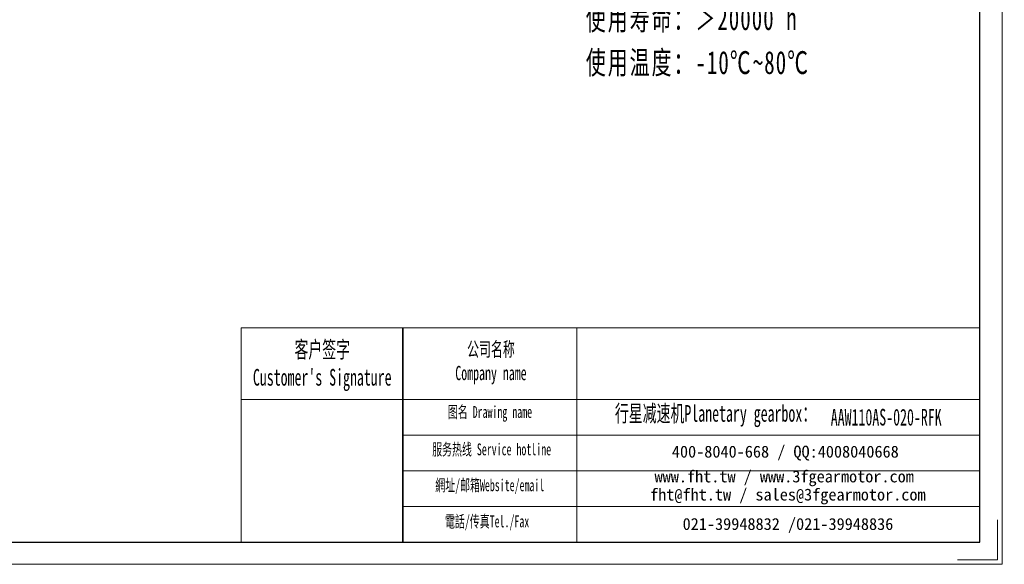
# Model space of a CAD drawing. Header units: millimetres. Extents: x -510 to 252, y -139 to 418.
# Tile 2 of 6: x -148 to 252, y -139 to 83. Entities that reach past the tile are written whole.
import ezdxf

# ---------------------------------------------------------------- set-up
doc = ezdxf.new("R2010")
doc.units = ezdxf.units.MM
doc.layers.get('0').update_dxf_attribs({"lineweight": 35})
for name, color, linetype, lineweight in [('7标注层', 4, 'Continuous', 18), ('SLD-0', 7, 'Continuous', 18), ('图框_外框线', 7, 'Continuous', 18), ('尺寸线层', 3, 'Continuous', 18)]:
    doc.layers.add(name, color=color, linetype=linetype, lineweight=lineweight)
doc.styles.add('SLDTEXTSTYLE4', font='txt', dxfattribs={"width": 0.611111})
doc.styles.add('标准', font='txt', dxfattribs={"width": 0.667})

msp = doc.modelspace()

# ---------------------------------------------------------------- linework, layer by layer
msp.add_line((7.833, -42.5481), (7.833, -129.5453))
at = {"layer": '7标注层', "color": 0}
msp.add_line((-57.7928, -42.5481), (-57.7928, -129.5304), dxfattribs=at)
at = {"layer": '图框_外框线'}
for p, q in [((-57.7928, -42.5481), (7.833, -42.5481)), ((7.833, -42.5481), (7.833, -129.5304)), ((7.833, -42.5481), (242.136, -42.5481)), ((78.5404, -42.5481), (78.5404, -129.5304)), ((-57.7928, -71.5742), (7.833, -71.5742)), ((7.833, -71.5742), (242.136, -71.5742)), ((7.833, -86.0872), (242.136, -86.0872)), ((7.833, -100.6002), (242.136, -100.6002)), ((7.833, -115.1133), (242.136, -115.1133))]:
    msp.add_line(p, q, dxfattribs=at)
at = {"layer": '图框_外框线', "color": 3}
msp.add_lwpolyline([(-509.896, -138.591), (251.1966, -138.591), (251.1966, 399.6102), (-509.896, 399.6102)], close=True, dxfattribs=at)
at = {"layer": '图框_外框线', "color": 3, "lineweight": 25}
msp.add_lwpolyline([(-464.5929, -129.5304), (242.136, -129.5304), (242.136, 390.5496), (-464.5929, 390.5496)], close=True, dxfattribs=at)
at = {"layer": '图框_外框线', "color": 3}
msp.add_lwpolyline([(249.3845, -120.4698), (249.3845, -136.7789), (233.0754, -136.7789)], dxfattribs=at)

# ---------------------------------------------------------------- texts
at = {"layer": 'SLD-0', "color": 1, "attachment_point": 2, "style": 'SLDTEXTSTYLE4'}
for s, insert, char_height, width in [("{\\fSimSun|b1|i0|c134|p2;客户签字\\PCustomer's Signature}", (-24.8668, -47.918), 6.772751, 84.25372), ('{\\fSimSun|b1|i0|c134|p2;公司名称\\PCompany name}', (43.6352, -48.2775), 5.805215, 75.15941), ('{\\fSimSun|b1|i0|c134|p2;图名 Drawing name}', (43.2383, -74.2494), 4.837679, 61.867553), ('{\\fSimSun|b1|i0|c134|p2;  \\H1.1667x;行星减速机Planetary gearbox\\fSimSun|b0|i0|c134|p2;：}', (132.424, -73.8763), 5.805215, 91.302334), ('AAW110AS-020-RFK', (204.1449, -75.4176), 6.772751, 49.288559), ('{\\fSimSun|b1|i0|c134|p2;服务热线 Service hotline}', (43.9244, -89.4614), 4.837679, 68.926397), ('{\\fSimSun|b1|i0|c134|p2;網址/邮箱Website/email}', (43.1711, -104.0366), 4.837679, 71.745892), ('{\\fSimSun|b1|i0|c134|p2;電話/传真Tel./Fax}', (42.0872, -118.7254), 4.837679, 72.608785)]:
    msp.add_mtext(s, dxfattribs=dict(at, insert=insert, char_height=char_height, width=width))
at = {"layer": 'SLD-0', "color": 1, "char_height": 4.837679, "attachment_point": 2}
for s, insert, width in [('{\\fSimSun|b1|i0|c134|p2;400-8040-668 / QQ:4008040668}', (163.175, -90.3858), 140.851011), ('{\\fSimSun|b1|i0|c134|p2;www.fht.tw / www.3fgearmotor.com }', (162.7289, -100.462), 141.00957), ('{\\fSimSun|b1|i0|c134|p2;fht@fht.tw / sales@3fgearmotor.com }', (164.2033, -107.8285), 141.00957), ('{\\fSimSun|b1|i0|c134|p2;021-39948832 /021-39948836 }', (164.2538, -119.7831), 107.671474)]:
    msp.add_mtext(s, dxfattribs=dict(at, insert=insert, width=width))
at = {"layer": '尺寸线层', "insert": (82.1678, 231.0287), "char_height": 6.53184, "width": 126.175982, "attachment_point": 1, "line_spacing_factor": 1.15057, "style": '标准'}
msp.add_mtext('\\T1.1;{\\H1.42857x;性能参数：\\P减速比：1:20\\P额定输出力矩：250 N.m\\P最大加速力矩：1.5倍额定扭矩\\P额定输入转速：3000 rpm\\P容许径向力：5500 N\\P容许轴向力：5500 N\\P回程间隙：≤10 arcmin\\P使用寿命：＞20000 h\\P使用温度：-10℃~80℃\\P}', dxfattribs=at)

doc.saveas('drawing.dxf')
